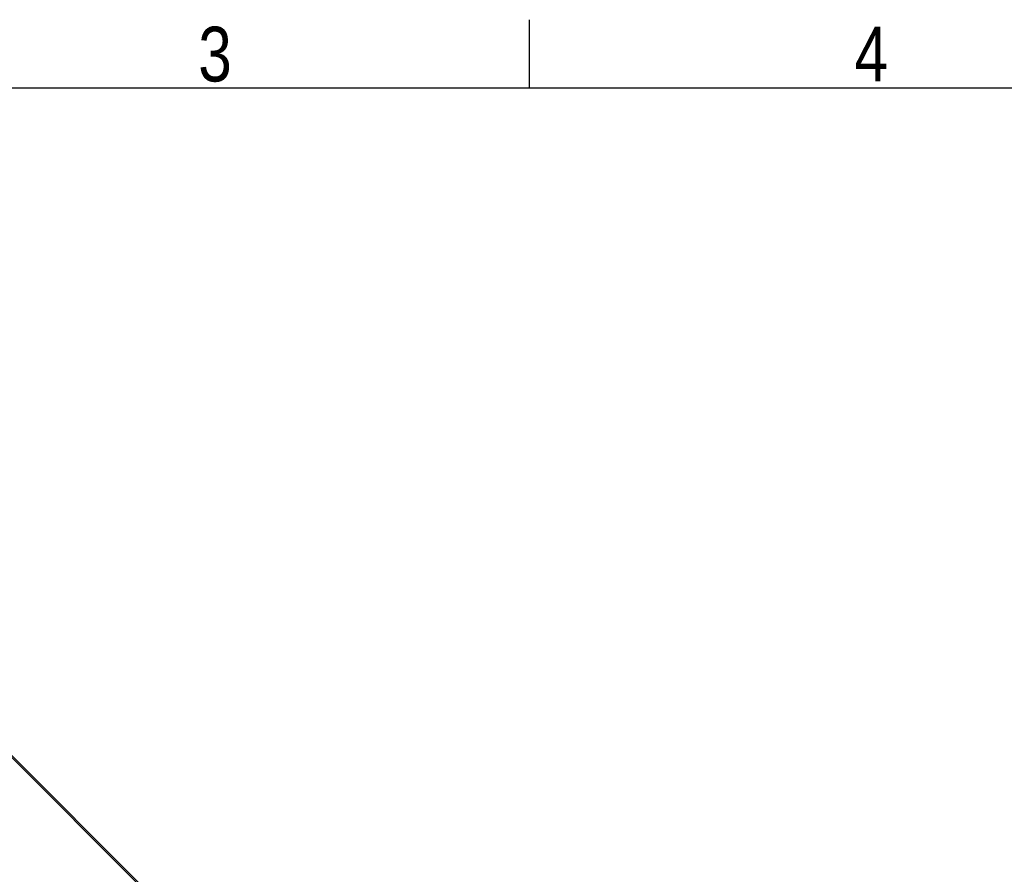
# Model space of a CAD drawing. Header units: millimetres. Extents: x 0 to 420, y 0 to 297.
# Tile 42 of 63: x 120 to 194, y 232 to 297. Entities that reach past the tile are written whole.
import ezdxf

# ---------------------------------------------------------------- set-up
doc = ezdxf.new("R2010")
doc.units = ezdxf.units.MM
doc.layers.add('CARTIGLIO', color=140, linetype='Continuous')
doc.styles.add('SLDTEXTSTYLE2', font='TXT', dxfattribs={"width": 0.821468})

msp = doc.modelspace()

# ---------------------------------------------------------------- linework, layer by layer
at = {"color": 7, "linetype": 'Continuous', "lineweight": 25}
for p, q in [((99.39583, 260.9325), (143.45621, 216.87212)), ((99.47371, 261.01039), (143.61198, 216.87212))]:
    msp.add_line(p, q, dxfattribs=at)
at = {"layer": 'CARTIGLIO', "linetype": 'Continuous'}
for p, q in [((158.2616, 291.82257), (158.2616, 296.99679)), ((414.8274, 291.82257), (5.18012, 291.82257))]:
    msp.add_line(p, q, dxfattribs=at)

# ---------------------------------------------------------------- texts
at = {"layer": 'CARTIGLIO', "char_height": 4.13937, "attachment_point": 2, "style": 'SLDTEXTSTYLE2'}
for s, insert in [('3', (134.49186, 296.46286)), ('4', (184.08902, 296.46286))]:
    msp.add_mtext(s, dxfattribs=dict(at, insert=insert))

doc.saveas('drawing.dxf')
